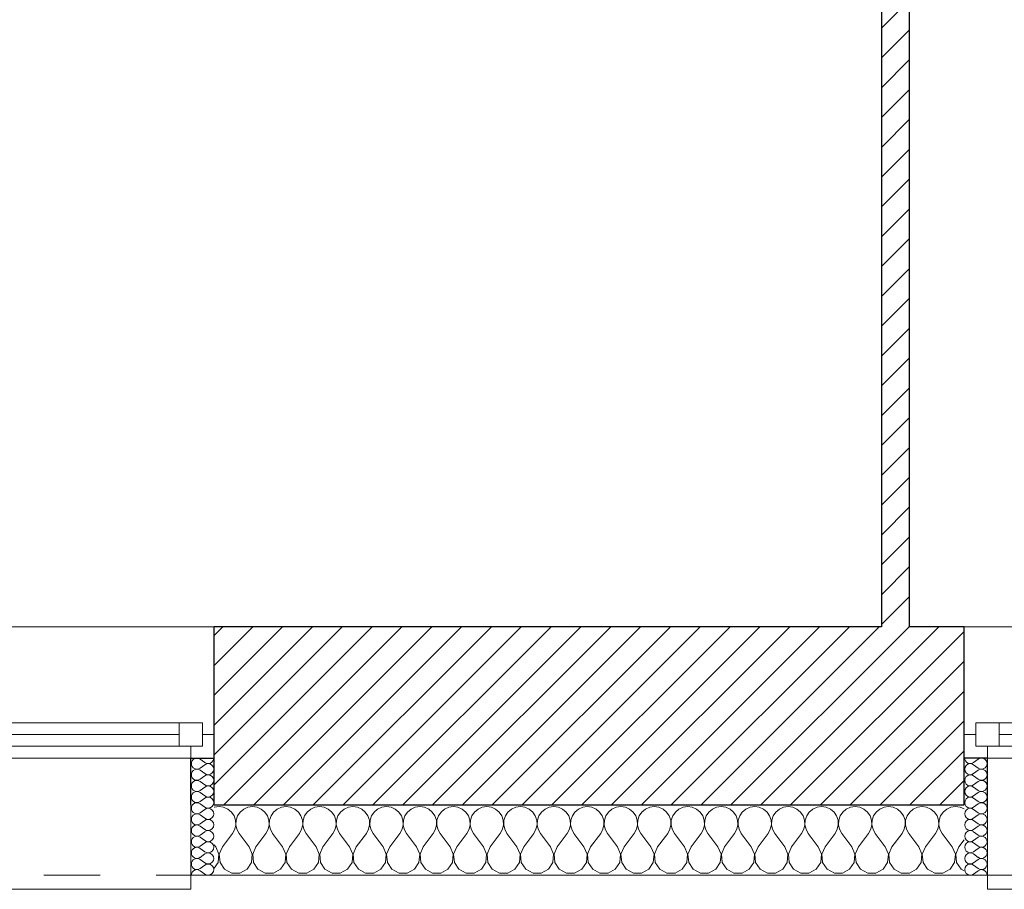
# Model space of a CAD drawing. Header units: millimetres. Extents: x 27262 to 215252, y 16288 to 306312.
# Tile 6 of 34: x 121753 to 123329, y 171393 to 172784. Entities that reach past the tile are written whole.
import ezdxf

# ---------------------------------------------------------------- set-up
doc = ezdxf.new("R2010")
doc.units = ezdxf.units.MM
doc.linetypes.add('Przerywana', pattern=[240, 120, -120])
doc.layers.add('KR_INW', color=252, linetype='Continuous')
doc.layers.add('Okna ArchiCADa', color=252, linetype='Continuous')
for name, color, linetype, lineweight in [('KR_INW_Nr_pióra__101', 252, 'Continuous', 5), ('KR_INW_Nr_pióra__102', 252, 'Continuous', 5), ('KR_INW_Nr_pióra__27', 252, 'Continuous', 25), ('KR_INW_Nr_pióra__47', 252, 'Continuous', 15), ('Okna ArchiCADa_Nr_pióra__1', 252, 'Continuous', 13), ('Okna ArchiCADa_Nr_pióra__27', 252, 'Continuous', 25)]:
    doc.layers.add(name, color=color, linetype=linetype, lineweight=lineweight)
pattern_1 = [(45, (0, 0), (-31.819804, 31.819804), [])]

# ---------------------------------------------------------------- blocks, each defined once
blk = doc.blocks.new('*X190')
at = {"layer": 'KR_INW_Nr_pióra__102', "linetype": 'Continuous'}
for p, q in [((183061.7, 107000.2), (183061.2, 107000)), ((183071.4, 107001.6), (183061.7, 107000.2)), ((183081.2, 107000.2), (183071.4, 107001.6)), ((183090.2, 106996.2), (183081.2, 107000.2)), ((183097.8, 106989.9), (183090.2, 106996.2)), ((183124.1, 106996.2), (183116.5, 106989.9)), ((183133.1, 107000.2), (183124.1, 106996.2)), ((183142.9, 107001.6), (183133.1, 107000.2)), ((183152.6, 107000.2), (183142.9, 107001.6)), ((183161.6, 106996.2), (183152.6, 107000.2)), ((183169.2, 106989.9), (183161.6, 106996.2)), ((183195.5, 106996.2), (183187.9, 106989.9)), ((183204.5, 107000.2), (183195.5, 106996.2)), ((183214.3, 107001.6), (183204.5, 107000.2)), ((183224, 107000.2), (183214.3, 107001.6)), ((183233.1, 106996.2), (183224, 107000.2)), ((183240.6, 106989.9), (183233.1, 106996.2)), ((183266.9, 106996.2), (183259.4, 106989.9)), ((183276, 107000.2), (183266.9, 106996.2)), ((183285.7, 107001.6), (183276, 107000.2)), ((183295.5, 107000.2), (183285.7, 107001.6)), ((183304.5, 106996.2), (183295.5, 107000.2)), ((183312.1, 106989.9), (183304.5, 106996.2)), ((183338.4, 106996.2), (183330.8, 106989.9)), ((183347.4, 107000.2), (183338.4, 106996.2)), ((183357.1, 107001.6), (183347.4, 107000.2)), ((183366.9, 107000.2), (183357.1, 107001.6)), ((183375.9, 106996.2), (183366.9, 107000.2)), ((183383.5, 106989.9), (183375.9, 106996.2)), ((183409.8, 106996.2), (183402.2, 106989.9)), ((183418.8, 107000.2), (183409.8, 106996.2)), ((183428.6, 107001.6), (183418.8, 107000.2)), ((183438.3, 107000.2), (183428.6, 107001.6)), ((183447.3, 106996.2), (183438.3, 107000.2)), ((183454.9, 106989.9), (183447.3, 106996.2)), ((183481.2, 106996.2), (183473.6, 106989.9)), ((183490.2, 107000.2), (183481.2, 106996.2)), ((183500, 107001.6), (183490.2, 107000.2)), ((183509.8, 107000.2), (183500, 107001.6)), ((183518.8, 106996.2), (183509.8, 107000.2)), ((183526.4, 106989.9), (183518.8, 106996.2)), ((183552.7, 106996.2), (183545.1, 106989.9)), ((183561.7, 107000.2), (183552.7, 106996.2)), ((183571.4, 107001.6), (183561.7, 107000.2)), ((183581.2, 107000.2), (183571.4, 107001.6)), ((183590.2, 106996.2), (183581.2, 107000.2)), ((183597.8, 106989.9), (183590.2, 106996.2)), ((183624.1, 106996.2), (183616.5, 106989.9)), ((183633.1, 107000.2), (183624.1, 106996.2)), ((183642.9, 107001.6), (183633.1, 107000.2)), ((183652.6, 107000.2), (183642.9, 107001.6)), ((183661.6, 106996.2), (183652.6, 107000.2)), ((183669.2, 106989.9), (183661.6, 106996.2)), ((183695.5, 106996.2), (183687.9, 106989.9)), ((183704.5, 107000.2), (183695.5, 106996.2)), ((183714.3, 107001.6), (183704.5, 107000.2)), ((183724, 107000.2), (183714.3, 107001.6)), ((183733.1, 106996.2), (183724, 107000.2)), ((183740.6, 106989.9), (183733.1, 106996.2)), ((183766.9, 106996.2), (183759.4, 106989.9)), ((183776, 107000.2), (183766.9, 106996.2)), ((183785.7, 107001.6), (183776, 107000.2)), ((183795.5, 107000.2), (183785.7, 107001.6)), ((183804.5, 106996.2), (183795.5, 107000.2)), ((183812.1, 106989.9), (183804.5, 106996.2)), ((183838.4, 106996.2), (183830.8, 106989.9)), ((183847.4, 107000.2), (183838.4, 106996.2)), ((183857.1, 107001.6), (183847.4, 107000.2)), ((183866.9, 107000.2), (183857.1, 107001.6)), ((183875.9, 106996.2), (183866.9, 107000.2)), ((183883.5, 106989.9), (183875.9, 106996.2)), ((183909.8, 106996.2), (183902.2, 106989.9)), ((183918.8, 107000.2), (183909.8, 106996.2)), ((183928.6, 107001.6), (183918.8, 107000.2)), ((183938.3, 107000.2), (183928.6, 107001.6)), ((183947.3, 106996.2), (183938.3, 107000.2)), ((183954.9, 106989.9), (183947.3, 106996.2)), ((183981.2, 106996.2), (183973.6, 106989.9)), ((183990.2, 107000.2), (183981.2, 106996.2)), ((184000, 107001.6), (183990.2, 107000.2)), ((184009.8, 107000.2), (184000, 107001.6)), ((184018.8, 106996.2), (184009.8, 107000.2)), ((184026.4, 106989.9), (184018.8, 106996.2)), ((184052.7, 106996.2), (184045.1, 106989.9)), ((184061.7, 107000.2), (184052.7, 106996.2)), ((184071.4, 107001.6), (184061.7, 107000.2)), ((184081.2, 107000.2), (184071.4, 107001.6)), ((184090.2, 106996.2), (184081.2, 107000.2)), ((184097.8, 106989.9), (184090.2, 106996.2)), ((184124.1, 106996.2), (184116.5, 106989.9)), ((184133.1, 107000.2), (184124.1, 106996.2)), ((184142.9, 107001.6), (184133.1, 107000.2)), ((184152.6, 107000.2), (184142.9, 107001.6)), ((184161.6, 106996.2), (184152.6, 107000.2)), ((184169.2, 106989.9), (184161.6, 106996.2)), ((184195.5, 106996.2), (184187.9, 106989.9)), ((184204.5, 107000.2), (184195.5, 106996.2)), ((184214.3, 107001.6), (184204.5, 107000.2)), ((184224, 107000.2), (184214.3, 107001.6)), ((184233.1, 106996.2), (184224, 107000.2)), ((184240.6, 106989.9), (184233.1, 106996.2)), ((184266.9, 106996.2), (184259.4, 106989.9)), ((184276, 107000.2), (184266.9, 106996.2)), ((184285.7, 107001.6), (184276, 107000.2)), ((184295.5, 107000.2), (184285.7, 107001.6)), ((184304.5, 106996.2), (184295.5, 107000.2)), ((184312.1, 106989.9), (184304.5, 106996.2)), ((184338.4, 106996.2), (184330.8, 106989.9)), ((184347.4, 107000.2), (184338.4, 106996.2)), ((184357.1, 107001.6), (184347.4, 107000.2)), ((184366.9, 107000.2), (184357.1, 107001.6)), ((184375.9, 106996.2), (184366.9, 107000.2)), ((184383.5, 106989.9), (184375.9, 106996.2)), ((184409.8, 106996.2), (184402.2, 106989.9)), ((184418.8, 107000.2), (184409.8, 106996.2)), ((184428.6, 107001.6), (184418.8, 107000.2)), ((184438.3, 107000.2), (184428.6, 107001.6)), ((184447.3, 106996.2), (184438.3, 107000.2)), ((184454.9, 106989.9), (184447.3, 106996.2)), ((184481.2, 106996.2), (184473.6, 106989.9)), ((184490.2, 107000.2), (184481.2, 106996.2)), ((184500, 107001.6), (184490.2, 107000.2)), ((184509.8, 107000.2), (184500, 107001.6)), ((184518.8, 106996.2), (184509.8, 107000.2)), ((184526.4, 106989.9), (184518.8, 106996.2)), ((184552.7, 106996.2), (184545.1, 106989.9)), ((184561.7, 107000.2), (184552.7, 106996.2)), ((184571.4, 107001.6), (184561.7, 107000.2)), ((184581.2, 107000.2), (184571.4, 107001.6)), ((184590.2, 106996.2), (184581.2, 107000.2)), ((184597.8, 106989.9), (184590.2, 106996.2)), ((184624.1, 106996.2), (184616.5, 106989.9)), ((184633.1, 107000.2), (184624.1, 106996.2)), ((184642.9, 107001.6), (184633.1, 107000.2)), ((184652.6, 107000.2), (184642.9, 107001.6)), ((184661.1, 106996.5), (184652.6, 107000.2)), ((183103.4, 106981.8), (183097.8, 106989.9)), ((183106.5, 106972.5), (183103.4, 106981.8)), ((183107, 106962.6), (183106.5, 106972.5)), ((183107.8, 106972.5), (183107.3, 106962.6)), ((183110.9, 106981.8), (183107.8, 106972.5)), ((183116.5, 106989.9), (183110.9, 106981.8)), ((183174.8, 106981.8), (183169.2, 106989.9)), ((183177.9, 106972.5), (183174.8, 106981.8)), ((183178.4, 106962.6), (183177.9, 106972.5)), ((183179.2, 106972.5), (183178.7, 106962.6)), ((183182.3, 106981.8), (183179.2, 106972.5)), ((183187.9, 106989.9), (183182.3, 106981.8)), ((183246.2, 106981.8), (183240.6, 106989.9)), ((183249.4, 106972.5), (183246.2, 106981.8)), ((183249.9, 106962.6), (183249.4, 106972.5)), ((183250.6, 106972.5), (183250.1, 106962.6)), ((183253.8, 106981.8), (183250.6, 106972.5)), ((183259.4, 106989.9), (183253.8, 106981.8)), ((183317.7, 106981.8), (183312.1, 106989.9)), ((183320.8, 106972.5), (183317.7, 106981.8)), ((183321.3, 106962.6), (183320.8, 106972.5)), ((183322.1, 106972.5), (183321.6, 106962.6)), ((183325.2, 106981.8), (183322.1, 106972.5)), ((183330.8, 106989.9), (183325.2, 106981.8)), ((183389.1, 106981.8), (183383.5, 106989.9)), ((183392.2, 106972.5), (183389.1, 106981.8)), ((183392.7, 106962.6), (183392.2, 106972.5)), ((183393.5, 106972.5), (183393, 106962.6)), ((183396.6, 106981.8), (183393.5, 106972.5)), ((183402.2, 106989.9), (183396.6, 106981.8)), ((183460.5, 106981.8), (183454.9, 106989.9)), ((183463.7, 106972.5), (183460.5, 106981.8)), ((183464.1, 106962.6), (183463.7, 106972.5)), ((183464.9, 106972.5), (183464.4, 106962.6)), ((183468.1, 106981.8), (183464.9, 106972.5)), ((183473.6, 106989.9), (183468.1, 106981.8)), ((183531.9, 106981.8), (183526.4, 106989.9)), ((183535.1, 106972.5), (183531.9, 106981.8)), ((183535.6, 106962.6), (183535.1, 106972.5)), ((183536.3, 106972.5), (183535.9, 106962.6)), ((183539.5, 106981.8), (183536.3, 106972.5)), ((183545.1, 106989.9), (183539.5, 106981.8)), ((183603.4, 106981.8), (183597.8, 106989.9)), ((183606.5, 106972.5), (183603.4, 106981.8)), ((183607, 106962.6), (183606.5, 106972.5)), ((183607.8, 106972.5), (183607.3, 106962.6)), ((183610.9, 106981.8), (183607.8, 106972.5)), ((183616.5, 106989.9), (183610.9, 106981.8)), ((183674.8, 106981.8), (183669.2, 106989.9)), ((183677.9, 106972.5), (183674.8, 106981.8)), ((183678.4, 106962.6), (183677.9, 106972.5)), ((183679.2, 106972.5), (183678.7, 106962.6)), ((183682.3, 106981.8), (183679.2, 106972.5)), ((183687.9, 106989.9), (183682.3, 106981.8)), ((183746.2, 106981.8), (183740.6, 106989.9)), ((183749.4, 106972.5), (183746.2, 106981.8)), ((183749.9, 106962.6), (183749.4, 106972.5)), ((183750.6, 106972.5), (183750.1, 106962.6)), ((183753.8, 106981.8), (183750.6, 106972.5)), ((183759.4, 106989.9), (183753.8, 106981.8)), ((183817.7, 106981.8), (183812.1, 106989.9)), ((183820.8, 106972.5), (183817.7, 106981.8)), ((183821.3, 106962.6), (183820.8, 106972.5)), ((183822.1, 106972.5), (183821.6, 106962.6)), ((183825.2, 106981.8), (183822.1, 106972.5)), ((183830.8, 106989.9), (183825.2, 106981.8)), ((183889.1, 106981.8), (183883.5, 106989.9)), ((183892.2, 106972.5), (183889.1, 106981.8)), ((183892.7, 106962.6), (183892.2, 106972.5)), ((183893.5, 106972.5), (183893, 106962.6)), ((183896.6, 106981.8), (183893.5, 106972.5)), ((183902.2, 106989.9), (183896.6, 106981.8)), ((183960.5, 106981.8), (183954.9, 106989.9)), ((183963.7, 106972.5), (183960.5, 106981.8)), ((183964.1, 106962.6), (183963.7, 106972.5)), ((183964.9, 106972.5), (183964.4, 106962.6)), ((183968.1, 106981.8), (183964.9, 106972.5)), ((183973.6, 106989.9), (183968.1, 106981.8)), ((184031.9, 106981.8), (184026.4, 106989.9)), ((184035.1, 106972.5), (184031.9, 106981.8)), ((184035.6, 106962.6), (184035.1, 106972.5)), ((184036.3, 106972.5), (184035.9, 106962.6)), ((184039.5, 106981.8), (184036.3, 106972.5)), ((184045.1, 106989.9), (184039.5, 106981.8)), ((184103.4, 106981.8), (184097.8, 106989.9)), ((184106.5, 106972.5), (184103.4, 106981.8)), ((184107, 106962.6), (184106.5, 106972.5)), ((184107.8, 106972.5), (184107.3, 106962.6)), ((184110.9, 106981.8), (184107.8, 106972.5)), ((184116.5, 106989.9), (184110.9, 106981.8)), ((184174.8, 106981.8), (184169.2, 106989.9)), ((184177.9, 106972.5), (184174.8, 106981.8)), ((184178.4, 106962.6), (184177.9, 106972.5)), ((184179.2, 106972.5), (184178.7, 106962.6)), ((184182.3, 106981.8), (184179.2, 106972.5)), ((184187.9, 106989.9), (184182.3, 106981.8)), ((184246.2, 106981.8), (184240.6, 106989.9)), ((184249.4, 106972.5), (184246.2, 106981.8)), ((184249.9, 106962.6), (184249.4, 106972.5)), ((184250.6, 106972.5), (184250.1, 106962.6)), ((184253.8, 106981.8), (184250.6, 106972.5)), ((184259.4, 106989.9), (184253.8, 106981.8)), ((184317.7, 106981.8), (184312.1, 106989.9)), ((184320.8, 106972.5), (184317.7, 106981.8)), ((184321.3, 106962.6), (184320.8, 106972.5)), ((184322.1, 106972.5), (184321.6, 106962.6)), ((184325.2, 106981.8), (184322.1, 106972.5)), ((184330.8, 106989.9), (184325.2, 106981.8)), ((184389.1, 106981.8), (184383.5, 106989.9)), ((184392.2, 106972.5), (184389.1, 106981.8)), ((184392.7, 106962.6), (184392.2, 106972.5)), ((184393.5, 106972.5), (184393, 106962.6)), ((184396.6, 106981.8), (184393.5, 106972.5)), ((184402.2, 106989.9), (184396.6, 106981.8)), ((184460.5, 106981.8), (184454.9, 106989.9)), ((184463.7, 106972.5), (184460.5, 106981.8)), ((184464.1, 106962.6), (184463.7, 106972.5)), ((184464.9, 106972.5), (184464.4, 106962.6)), ((184468.1, 106981.8), (184464.9, 106972.5)), ((184473.6, 106989.9), (184468.1, 106981.8)), ((184531.9, 106981.8), (184526.4, 106989.9)), ((184535.1, 106972.5), (184531.9, 106981.8)), ((184535.6, 106962.6), (184535.1, 106972.5)), ((184536.3, 106972.5), (184535.9, 106962.6)), ((184539.5, 106981.8), (184536.3, 106972.5)), ((184545.1, 106989.9), (184539.5, 106981.8)), ((184603.4, 106981.8), (184597.8, 106989.9)), ((184606.5, 106972.5), (184603.4, 106981.8)), ((184607, 106962.6), (184606.5, 106972.5)), ((184607.8, 106972.5), (184607.3, 106962.6)), ((184610.9, 106981.8), (184607.8, 106972.5)), ((184616.5, 106989.9), (184610.9, 106981.8)), ((183100, 106944.4), (183104.8, 106953.1)), ((183104.8, 106953.1), (183107, 106962.6)), ((183107.3, 106962.6), (183109.5, 106953.1)), ((183109.5, 106953.1), (183114.3, 106944.4)), ((183171.4, 106944.4), (183176.2, 106953.1)), ((183176.2, 106953.1), (183178.4, 106962.6)), ((183178.7, 106962.6), (183180.9, 106953.1)), ((183180.9, 106953.1), (183185.7, 106944.4)), ((183242.9, 106944.4), (183247.6, 106953.1)), ((183247.6, 106953.1), (183249.9, 106962.6)), ((183250.1, 106962.6), (183252.4, 106953.1)), ((183252.4, 106953.1), (183257.1, 106944.4)), ((183314.3, 106944.4), (183319.1, 106953.1)), ((183319.1, 106953.1), (183321.3, 106962.6)), ((183321.6, 106962.6), (183323.8, 106953.1)), ((183323.8, 106953.1), (183328.6, 106944.4)), ((183385.7, 106944.4), (183390.5, 106953.1)), ((183390.5, 106953.1), (183392.7, 106962.6)), ((183393, 106962.6), (183395.2, 106953.1)), ((183395.2, 106953.1), (183400, 106944.4)), ((183457.1, 106944.4), (183461.9, 106953.1)), ((183461.9, 106953.1), (183464.1, 106962.6)), ((183464.4, 106962.6), (183466.7, 106953.1)), ((183466.7, 106953.1), (183471.4, 106944.4)), ((183528.6, 106944.4), (183533.3, 106953.1)), ((183533.3, 106953.1), (183535.6, 106962.6)), ((183535.9, 106962.6), (183538.1, 106953.1)), ((183538.1, 106953.1), (183542.9, 106944.4)), ((183600, 106944.4), (183604.8, 106953.1)), ((183604.8, 106953.1), (183607, 106962.6)), ((183607.3, 106962.6), (183609.5, 106953.1)), ((183609.5, 106953.1), (183614.3, 106944.4)), ((183671.4, 106944.4), (183676.2, 106953.1)), ((183676.2, 106953.1), (183678.4, 106962.6)), ((183678.7, 106962.6), (183680.9, 106953.1)), ((183680.9, 106953.1), (183685.7, 106944.4)), ((183742.9, 106944.4), (183747.6, 106953.1)), ((183747.6, 106953.1), (183749.9, 106962.6)), ((183750.1, 106962.6), (183752.4, 106953.1)), ((183752.4, 106953.1), (183757.1, 106944.4)), ((183814.3, 106944.4), (183819.1, 106953.1)), ((183819.1, 106953.1), (183821.3, 106962.6)), ((183821.6, 106962.6), (183823.8, 106953.1)), ((183823.8, 106953.1), (183828.6, 106944.4)), ((183885.7, 106944.4), (183890.5, 106953.1)), ((183890.5, 106953.1), (183892.7, 106962.6)), ((183893, 106962.6), (183895.2, 106953.1)), ((183895.2, 106953.1), (183900, 106944.4)), ((183957.1, 106944.4), (183961.9, 106953.1)), ((183961.9, 106953.1), (183964.1, 106962.6)), ((183964.4, 106962.6), (183966.7, 106953.1)), ((183966.7, 106953.1), (183971.4, 106944.4)), ((184028.6, 106944.4), (184033.3, 106953.1)), ((184033.3, 106953.1), (184035.6, 106962.6)), ((184035.9, 106962.6), (184038.1, 106953.1)), ((184038.1, 106953.1), (184042.9, 106944.4)), ((184100, 106944.4), (184104.8, 106953.1)), ((184104.8, 106953.1), (184107, 106962.6)), ((184107.3, 106962.6), (184109.5, 106953.1)), ((184109.5, 106953.1), (184114.3, 106944.4)), ((184171.4, 106944.4), (184176.2, 106953.1)), ((184176.2, 106953.1), (184178.4, 106962.6)), ((184178.7, 106962.6), (184180.9, 106953.1)), ((184180.9, 106953.1), (184185.7, 106944.4)), ((184242.9, 106944.4), (184247.6, 106953.1)), ((184247.6, 106953.1), (184249.9, 106962.6)), ((184250.1, 106962.6), (184252.4, 106953.1)), ((184252.4, 106953.1), (184257.1, 106944.4)), ((184314.3, 106944.4), (184319.1, 106953.1)), ((184319.1, 106953.1), (184321.3, 106962.6)), ((184321.6, 106962.6), (184323.8, 106953.1)), ((184323.8, 106953.1), (184328.6, 106944.4)), ((184385.7, 106944.4), (184390.5, 106953.1)), ((184390.5, 106953.1), (184392.7, 106962.6)), ((184393, 106962.6), (184395.2, 106953.1)), ((184395.2, 106953.1), (184400, 106944.4)), ((184457.1, 106944.4), (184461.9, 106953.1)), ((184461.9, 106953.1), (184464.1, 106962.6)), ((184464.4, 106962.6), (184466.7, 106953.1)), ((184466.7, 106953.1), (184471.4, 106944.4)), ((184528.6, 106944.4), (184533.3, 106953.1)), ((184533.3, 106953.1), (184535.6, 106962.6)), ((184535.9, 106962.6), (184538.1, 106953.1)), ((184538.1, 106953.1), (184542.9, 106944.4)), ((184600, 106944.4), (184604.8, 106953.1)), ((184604.8, 106953.1), (184607, 106962.6)), ((184607.3, 106962.6), (184609.5, 106953.1)), ((184609.5, 106953.1), (184614.3, 106944.4)), ((183078.6, 106915.9), (183100, 106944.4)), ((183135.7, 106915.9), (183114.3, 106944.4)), ((183150, 106915.9), (183171.4, 106944.4)), ((183207.1, 106915.9), (183185.7, 106944.4)), ((183221.4, 106915.9), (183242.9, 106944.4)), ((183278.6, 106915.9), (183257.1, 106944.4)), ((183292.9, 106915.9), (183314.3, 106944.4)), ((183350, 106915.9), (183328.6, 106944.4)), ((183364.3, 106915.9), (183385.7, 106944.4)), ((183421.4, 106915.9), (183400, 106944.4)), ((183435.7, 106915.9), (183457.1, 106944.4)), ((183492.9, 106915.9), (183471.4, 106944.4)), ((183507.1, 106915.9), (183528.6, 106944.4)), ((183564.3, 106915.9), (183542.9, 106944.4)), ((183578.6, 106915.9), (183600, 106944.4)), ((183635.7, 106915.9), (183614.3, 106944.4)), ((183650, 106915.9), (183671.4, 106944.4)), ((183707.1, 106915.9), (183685.7, 106944.4)), ((183721.4, 106915.9), (183742.9, 106944.4)), ((183778.6, 106915.9), (183757.1, 106944.4)), ((183792.9, 106915.9), (183814.3, 106944.4)), ((183850, 106915.9), (183828.6, 106944.4)), ((183864.3, 106915.9), (183885.7, 106944.4)), ((183921.4, 106915.9), (183900, 106944.4)), ((183935.7, 106915.9), (183957.1, 106944.4)), ((183992.9, 106915.9), (183971.4, 106944.4)), ((184007.1, 106915.9), (184028.6, 106944.4)), ((184064.3, 106915.9), (184042.9, 106944.4)), ((184078.6, 106915.9), (184100, 106944.4)), ((184135.7, 106915.9), (184114.3, 106944.4)), ((184150, 106915.9), (184171.4, 106944.4)), ((184207.1, 106915.9), (184185.7, 106944.4)), ((184221.4, 106915.9), (184242.9, 106944.4)), ((184278.6, 106915.9), (184257.1, 106944.4)), ((184292.9, 106915.9), (184314.3, 106944.4)), ((184350, 106915.9), (184328.6, 106944.4)), ((184364.3, 106915.9), (184385.7, 106944.4)), ((184421.4, 106915.9), (184400, 106944.4)), ((184435.7, 106915.9), (184457.1, 106944.4)), ((184492.9, 106915.9), (184471.4, 106944.4)), ((184507.1, 106915.9), (184528.6, 106944.4)), ((184564.3, 106915.9), (184542.9, 106944.4)), ((184578.6, 106915.9), (184600, 106944.4)), ((184635.7, 106915.9), (184614.3, 106944.4)), ((184650, 106915.9), (184661.1, 106930.7)), ((183064.3, 106915.9), (183061.2, 106920)), ((183071, 106899.8), (183064.3, 106915.9)), ((183078.6, 106915.9), (183071.8, 106899.8)), ((183142.4, 106899.8), (183135.7, 106915.9)), ((183150, 106915.9), (183143.3, 106899.8)), ((183213.9, 106899.8), (183207.1, 106915.9)), ((183221.4, 106915.9), (183214.7, 106899.8)), ((183285.3, 106899.8), (183278.6, 106915.9)), ((183292.9, 106915.9), (183286.1, 106899.8)), ((183356.7, 106899.8), (183350, 106915.9)), ((183364.3, 106915.9), (183357.6, 106899.8)), ((183428.2, 106899.8), (183421.4, 106915.9)), ((183435.7, 106915.9), (183429, 106899.8)), ((183499.6, 106899.8), (183492.9, 106915.9)), ((183507.1, 106915.9), (183500.4, 106899.8)), ((183571, 106899.8), (183564.3, 106915.9)), ((183578.6, 106915.9), (183571.8, 106899.8)), ((183642.4, 106899.8), (183635.7, 106915.9)), ((183650, 106915.9), (183643.3, 106899.8)), ((183713.9, 106899.8), (183707.1, 106915.9)), ((183721.4, 106915.9), (183714.7, 106899.8)), ((183785.3, 106899.8), (183778.6, 106915.9)), ((183792.9, 106915.9), (183786.1, 106899.8)), ((183856.7, 106899.8), (183850, 106915.9)), ((183864.3, 106915.9), (183857.6, 106899.8)), ((183928.2, 106899.8), (183921.4, 106915.9)), ((183935.7, 106915.9), (183929, 106899.8)), ((183999.6, 106899.8), (183992.9, 106915.9)), ((184007.1, 106915.9), (184000.4, 106899.8)), ((184071, 106899.8), (184064.3, 106915.9)), ((184078.6, 106915.9), (184071.8, 106899.8)), ((184142.4, 106899.8), (184135.7, 106915.9)), ((184150, 106915.9), (184143.3, 106899.8)), ((184213.9, 106899.8), (184207.1, 106915.9)), ((184221.4, 106915.9), (184214.7, 106899.8)), ((184285.3, 106899.8), (184278.6, 106915.9)), ((184292.9, 106915.9), (184286.1, 106899.8)), ((184356.7, 106899.8), (184350, 106915.9)), ((184364.3, 106915.9), (184357.6, 106899.8)), ((184428.2, 106899.8), (184421.4, 106915.9)), ((184435.7, 106915.9), (184429, 106899.8)), ((184499.6, 106899.8), (184492.9, 106915.9)), ((184507.1, 106915.9), (184500.4, 106899.8)), ((184571, 106899.8), (184564.3, 106915.9)), ((184578.6, 106915.9), (184571.8, 106899.8)), ((184642.4, 106899.8), (184635.7, 106915.9)), ((184650, 106915.9), (184643.3, 106899.8)), ((183069.4, 106882.5), (183071, 106899.8)), ((183071.8, 106899.8), (183073.5, 106882.5)), ((183140.8, 106882.5), (183142.4, 106899.8)), ((183143.3, 106899.8), (183144.9, 106882.5)), ((183212.2, 106882.5), (183213.9, 106899.8)), ((183214.7, 106899.8), (183216.3, 106882.5)), ((183283.7, 106882.5), (183285.3, 106899.8)), ((183286.1, 106899.8), (183287.8, 106882.5)), ((183355.1, 106882.5), (183356.7, 106899.8)), ((183357.6, 106899.8), (183359.2, 106882.5)), ((183426.5, 106882.5), (183428.2, 106899.8)), ((183429, 106899.8), (183430.6, 106882.5)), ((183497.9, 106882.5), (183499.6, 106899.8)), ((183500.4, 106899.8), (183502.1, 106882.5)), ((183569.4, 106882.5), (183571, 106899.8)), ((183571.8, 106899.8), (183573.5, 106882.5)), ((183640.8, 106882.5), (183642.4, 106899.8)), ((183643.3, 106899.8), (183644.9, 106882.5)), ((183712.2, 106882.5), (183713.9, 106899.8)), ((183714.7, 106899.8), (183716.3, 106882.5)), ((183783.7, 106882.5), (183785.3, 106899.8)), ((183786.1, 106899.8), (183787.8, 106882.5)), ((183855.1, 106882.5), (183856.7, 106899.8)), ((183857.6, 106899.8), (183859.2, 106882.5)), ((183926.5, 106882.5), (183928.2, 106899.8)), ((183929, 106899.8), (183930.6, 106882.5)), ((183997.9, 106882.5), (183999.6, 106899.8)), ((184000.4, 106899.8), (184002.1, 106882.5)), ((184069.4, 106882.5), (184071, 106899.8)), ((184071.8, 106899.8), (184073.5, 106882.5)), ((184140.8, 106882.5), (184142.4, 106899.8)), ((184143.3, 106899.8), (184144.9, 106882.5)), ((184212.2, 106882.5), (184213.9, 106899.8)), ((184214.7, 106899.8), (184216.3, 106882.5)), ((184283.7, 106882.5), (184285.3, 106899.8)), ((184286.1, 106899.8), (184287.8, 106882.5)), ((184355.1, 106882.5), (184356.7, 106899.8)), ((184357.6, 106899.8), (184359.2, 106882.5)), ((184426.5, 106882.5), (184428.2, 106899.8)), ((184429, 106899.8), (184430.6, 106882.5)), ((184497.9, 106882.5), (184499.6, 106899.8)), ((184500.4, 106899.8), (184502.1, 106882.5)), ((184569.4, 106882.5), (184571, 106899.8)), ((184571.8, 106899.8), (184573.5, 106882.5)), ((184640.8, 106882.5), (184642.4, 106899.8)), ((184643.3, 106899.8), (184644.9, 106882.5)), ((183061.2, 106870.1), (183069.4, 106882.5)), ((183073.5, 106882.5), (183083.1, 106868)), ((183083.1, 106868), (183098.4, 106859.8)), ((183115.8, 106859.8), (183131.2, 106868)), ((183131.2, 106868), (183140.8, 106882.5)), ((183144.9, 106882.5), (183154.5, 106868)), ((183154.5, 106868), (183169.9, 106859.8)), ((183187.3, 106859.8), (183202.6, 106868)), ((183202.6, 106868), (183212.2, 106882.5)), ((183216.3, 106882.5), (183226, 106868)), ((183226, 106868), (183241.3, 106859.8)), ((183258.7, 106859.8), (183274, 106868)), ((183274, 106868), (183283.7, 106882.5)), ((183287.8, 106882.5), (183297.4, 106868)), ((183297.4, 106868), (183312.7, 106859.8)), ((183330.1, 106859.8), (183345.5, 106868)), ((183345.5, 106868), (183355.1, 106882.5)), ((183359.2, 106882.5), (183368.8, 106868)), ((183368.8, 106868), (183384.2, 106859.8)), ((183401.6, 106859.8), (183416.9, 106868)), ((183416.9, 106868), (183426.5, 106882.5)), ((183430.6, 106882.5), (183440.3, 106868)), ((183440.3, 106868), (183455.6, 106859.8)), ((183473, 106859.8), (183488.3, 106868)), ((183488.3, 106868), (183497.9, 106882.5)), ((183502.1, 106882.5), (183511.7, 106868)), ((183511.7, 106868), (183527, 106859.8)), ((183544.4, 106859.8), (183559.7, 106868)), ((183559.7, 106868), (183569.4, 106882.5)), ((183573.5, 106882.5), (183583.1, 106868)), ((183583.1, 106868), (183598.4, 106859.8)), ((183615.8, 106859.8), (183631.2, 106868)), ((183631.2, 106868), (183640.8, 106882.5)), ((183644.9, 106882.5), (183654.5, 106868)), ((183654.5, 106868), (183669.9, 106859.8)), ((183687.3, 106859.8), (183702.6, 106868)), ((183702.6, 106868), (183712.2, 106882.5)), ((183716.3, 106882.5), (183726, 106868)), ((183726, 106868), (183741.3, 106859.8)), ((183758.7, 106859.8), (183774, 106868)), ((183774, 106868), (183783.7, 106882.5)), ((183787.8, 106882.5), (183797.4, 106868)), ((183797.4, 106868), (183812.7, 106859.8)), ((183830.1, 106859.8), (183845.5, 106868)), ((183845.5, 106868), (183855.1, 106882.5)), ((183859.2, 106882.5), (183868.8, 106868)), ((183868.8, 106868), (183884.2, 106859.8)), ((183901.6, 106859.8), (183916.9, 106868)), ((183916.9, 106868), (183926.5, 106882.5)), ((183930.6, 106882.5), (183940.3, 106868)), ((183940.3, 106868), (183955.6, 106859.8)), ((183973, 106859.8), (183988.3, 106868)), ((183988.3, 106868), (183997.9, 106882.5)), ((184002.1, 106882.5), (184011.7, 106868)), ((184011.7, 106868), (184027, 106859.8)), ((184044.4, 106859.8), (184059.7, 106868)), ((184059.7, 106868), (184069.4, 106882.5)), ((184073.5, 106882.5), (184083.1, 106868)), ((184083.1, 106868), (184098.4, 106859.8)), ((184115.8, 106859.8), (184131.2, 106868)), ((184131.2, 106868), (184140.8, 106882.5)), ((184144.9, 106882.5), (184154.5, 106868)), ((184154.5, 106868), (184169.9, 106859.8)), ((184187.3, 106859.8), (184202.6, 106868)), ((184202.6, 106868), (184212.2, 106882.5)), ((184216.3, 106882.5), (184226, 106868)), ((184226, 106868), (184241.3, 106859.8)), ((184258.7, 106859.8), (184274, 106868)), ((184274, 106868), (184283.7, 106882.5)), ((184287.8, 106882.5), (184297.4, 106868)), ((184297.4, 106868), (184312.7, 106859.8)), ((184330.1, 106859.8), (184345.5, 106868)), ((184345.5, 106868), (184355.1, 106882.5)), ((184359.2, 106882.5), (184368.8, 106868)), ((184368.8, 106868), (184384.2, 106859.8)), ((184401.6, 106859.8), (184416.9, 106868)), ((184416.9, 106868), (184426.5, 106882.5)), ((184430.6, 106882.5), (184440.3, 106868)), ((184440.3, 106868), (184455.6, 106859.8)), ((184473, 106859.8), (184488.3, 106868)), ((184488.3, 106868), (184497.9, 106882.5)), ((184502.1, 106882.5), (184511.7, 106868)), ((184511.7, 106868), (184527, 106859.8)), ((184544.4, 106859.8), (184559.7, 106868)), ((184559.7, 106868), (184569.4, 106882.5)), ((184573.5, 106882.5), (184583.1, 106868)), ((184583.1, 106868), (184598.4, 106859.8)), ((184615.8, 106859.8), (184631.2, 106868)), ((184631.2, 106868), (184640.8, 106882.5)), ((184644.9, 106882.5), (184654.5, 106868)), ((184654.5, 106868), (184661.1, 106864.5)), ((183098.4, 106859.8), (183115.8, 106859.8)), ((183169.9, 106859.8), (183187.3, 106859.8)), ((183241.3, 106859.8), (183258.7, 106859.8)), ((183312.7, 106859.8), (183330.1, 106859.8)), ((183384.2, 106859.8), (183401.6, 106859.8)), ((183455.6, 106859.8), (183473, 106859.8)), ((183527, 106859.8), (183544.4, 106859.8)), ((183598.4, 106859.8), (183615.8, 106859.8)), ((183669.9, 106859.8), (183687.3, 106859.8)), ((183741.3, 106859.8), (183758.7, 106859.8)), ((183812.7, 106859.8), (183830.1, 106859.8)), ((183884.2, 106859.8), (183901.6, 106859.8)), ((183955.6, 106859.8), (183973, 106859.8)), ((184027, 106859.8), (184044.4, 106859.8)), ((184098.4, 106859.8), (184115.8, 106859.8)), ((184169.9, 106859.8), (184187.3, 106859.8)), ((184241.3, 106859.8), (184258.7, 106859.8)), ((184312.7, 106859.8), (184330.1, 106859.8)), ((184384.2, 106859.8), (184401.6, 106859.8)), ((184455.6, 106859.8), (184473, 106859.8)), ((184527, 106859.8), (184544.4, 106859.8)), ((184598.4, 106859.8), (184615.8, 106859.8))]:
    blk.add_line(p, q, dxfattribs=at)
blk = doc.blocks.new('*X212')
at = {"layer": 'KR_INW_Nr_pióra__102', "linetype": 'Continuous'}
for p, q in [((183040.9, 107095.6), (183031.4, 107102.8)), ((183040.9, 107090.9), (183031.4, 107083.7)), ((183040.9, 107071.8), (183031.4, 107079)), ((183040.9, 107067), (183031.4, 107059.9)), ((183040.9, 107048), (183031.4, 107055.1)), ((183040.9, 107043.2), (183031.4, 107036.1)), ((183040.9, 107024.2), (183031.4, 107031.3)), ((183040.9, 107019.4), (183031.4, 107012.3)), ((183040.9, 107000.4), (183031.4, 107007.5)), ((183040.9, 106995.6), (183031.4, 106988.5)), ((183040.9, 106976.6), (183031.4, 106983.7)), ((183040.9, 106971.8), (183031.4, 106964.7)), ((183040.9, 106952.8), (183031.4, 106959.9)), ((183040.9, 106948), (183031.4, 106940.9)), ((183040.9, 106929), (183031.4, 106936.1)), ((183040.9, 106924.2), (183031.4, 106917)), ((183040.9, 106905.1), (183031.4, 106912.3)), ((183040.9, 106900.4), (183031.4, 106893.2)), ((183040.9, 106881.3), (183031.4, 106888.5)), ((183040.9, 106876.6), (183031.4, 106869.4)), ((183040.9, 106857.5), (183031.4, 106864.7))]:
    blk.add_line(p, q, dxfattribs=at)
for centre, start, end in [((183024.3, 107093.2), 53.1301, 180), ((183048.1, 107105.1), 233.1301, 0), ((183024.3, 107093.2), 180, 306.8699), ((183024.3, 107069.4), 53.1301, 180), ((183048.1, 107081.3), 233.1301, 126.8699), ((183024.3, 107069.4), 180, 306.8699), ((183024.3, 107045.6), 53.1301, 180), ((183048.1, 107057.5), 233.1301, 126.8699), ((183024.3, 107045.6), 180, 306.8699), ((183048.1, 107033.7), 233.1301, 126.8699), ((183024.3, 107021.8), 53.1301, 180), ((183024.3, 107021.8), 180, 306.8699), ((183048.1, 107009.9), 233.1301, 126.8699), ((183024.3, 106998), 53.1301, 180), ((183024.3, 106998), 180, 306.8699), ((183048.1, 106986.1), 233.1301, 126.8699), ((183024.3, 106974.2), 53.1301, 180), ((183024.3, 106974.2), 180, 306.8699), ((183048.1, 106962.3), 233.1301, 126.8699), ((183024.3, 106950.4), 53.1301, 180), ((183024.3, 106950.4), 180, 306.8699), ((183024.3, 106926.6), 53.1301, 180), ((183048.1, 106938.5), 233.1301, 126.8699), ((183024.3, 106926.6), 180, 306.8699), ((183024.3, 106902.8), 53.1301, 180), ((183048.1, 106914.7), 233.1301, 126.8699), ((183024.3, 106902.8), 180, 306.8699), ((183024.3, 106879), 53.1301, 180), ((183048.1, 106890.9), 233.1301, 126.8699), ((183024.3, 106879), 180, 306.8699), ((183024.3, 106855.1), 53.1301, 180), ((183048.1, 106867), 233.1301, 126.8699)]:
    blk.add_arc(centre, 11.9, start, end, dxfattribs=at)
blk = doc.blocks.new('*X215')
at = {"layer": 'KR_INW_Nr_pióra__102', "linetype": 'Continuous'}
for p, q in [((184681.4, 107095.6), (184690.9, 107102.8)), ((184681.4, 107090.9), (184690.9, 107083.7)), ((184681.4, 107071.8), (184690.9, 107079)), ((184681.4, 107067), (184690.9, 107059.9)), ((184681.4, 107048), (184690.9, 107055.1)), ((184681.4, 107043.2), (184690.9, 107036.1)), ((184681.4, 107024.2), (184690.9, 107031.3)), ((184681.4, 107019.4), (184690.9, 107012.3)), ((184681.4, 107000.4), (184690.9, 107007.5)), ((184681.4, 106995.6), (184690.9, 106988.5)), ((184681.4, 106976.6), (184690.9, 106983.7)), ((184681.4, 106971.8), (184690.9, 106964.7)), ((184681.4, 106952.8), (184690.9, 106959.9)), ((184681.4, 106948), (184690.9, 106940.9)), ((184681.4, 106929), (184690.9, 106936.1)), ((184681.4, 106924.2), (184690.9, 106917)), ((184681.4, 106905.1), (184690.9, 106912.3)), ((184681.4, 106900.4), (184690.9, 106893.2)), ((184681.4, 106881.3), (184690.9, 106888.5)), ((184681.4, 106876.6), (184690.9, 106869.4)), ((184681.4, 106857.5), (184690.9, 106864.7))]:
    blk.add_line(p, q, dxfattribs=at)
for centre, start, end in [((184674.2, 107105.1), 180, 306.8699), ((184698.1, 107093.2), 0, 126.8699), ((184674.2, 107081.3), 53.1301, 306.8699), ((184698.1, 107093.2), 233.1301, 0), ((184698.1, 107069.4), 0, 126.8699), ((184674.2, 107057.5), 53.1301, 306.8699), ((184698.1, 107069.4), 233.1301, 0), ((184698.1, 107045.6), 0, 126.8699), ((184674.2, 107033.7), 53.1301, 306.8699), ((184698.1, 107045.6), 233.1301, 0), ((184674.2, 107009.9), 53.1301, 306.8699), ((184698.1, 107021.8), 0, 126.8699), ((184698.1, 107021.8), 233.1301, 0), ((184674.2, 106986.1), 53.1301, 306.8699), ((184698.1, 106998), 0, 126.8699), ((184698.1, 106998), 233.1301, 0), ((184674.2, 106962.3), 53.1301, 306.8699), ((184698.1, 106974.2), 0, 126.8699), ((184698.1, 106974.2), 233.1301, 0), ((184698.1, 106950.4), 0, 126.8699), ((184674.2, 106938.5), 53.1301, 306.8699), ((184698.1, 106950.4), 233.1301, 0), ((184698.1, 106926.6), 0, 126.8699), ((184674.2, 106914.7), 53.1301, 306.8699), ((184698.1, 106926.6), 233.1301, 0), ((184698.1, 106902.8), 0, 126.8699), ((184674.2, 106890.9), 53.1301, 306.8699), ((184698.1, 106902.8), 233.1301, 0), ((184698.1, 106879), 0, 126.8699), ((184674.2, 106867), 53.1301, 306.8699), ((184698.1, 106879), 233.1301, 0), ((184698.1, 106855.1), 0, 126.8699)]:
    blk.add_arc(centre, 11.9, start, end, dxfattribs=at)
blk = doc.blocks.new('Okno dwuskrzydłowe 19_6')
at = {"layer": 'Okna ArchiCADa_Nr_pióra__1', "linetype": 'Continuous'}
for p, q in [((-566.8, 230), (566.8, 230)), ((-541.8, 25), (-491.8, 25)), ((-541.8, -25), (-541.8, 25)), ((-491.8, 25), (-50, 25)), ((-491.8, 25), (-491.8, -25)), ((-491.8, 25), (-50, 25)), ((-50, -25), (-50, 25)), ((-50, 25), (0, 25)), ((0, 25), (0, -25)), ((0, 25), (50, 25)), ((0, -25), (0, 25)), ((50, 25), (491.8, 25)), ((50, 25), (50, -25)), ((50, 25), (491.8, 25)), ((491.8, -25), (491.8, 25)), ((491.8, 25), (541.8, 25)), ((541.8, 25), (541.8, -25)), ((-566.8, 0), (-541.8, 0)), ((-541.8, 0), (-541.8, -25)), ((-491.8, 0), (-50, 0)), ((50, 0), (491.8, 0)), ((541.8, -25), (541.8, 0)), ((541.8, 0), (566.8, 0)), ((-541.8, -25), (-516.8, -25)), ((-491.8, -25), (-541.8, -25)), ((-516.8, -25), (-516.8, -50)), ((-50, -25), (-491.8, -25)), ((0, -25), (-50, -25)), ((50, -25), (0, -25)), ((491.8, -25), (50, -25)), ((541.8, -25), (491.8, -25)), ((516.8, -50), (516.8, -25)), ((516.8, -25), (541.8, -25)), ((-516.8, -50), (-566.8, -50)), ((0, -50), (-516.8, -50)), ((516.8, -50), (0, -50)), ((566.8, -50), (516.8, -50)), ((-516.8, -300), (-516.8, -330)), ((516.8, -330), (516.8, -300)), ((-516.8, -330), (516.8, -330))]:
    blk.add_line(p, q, dxfattribs=at)
at = {"layer": 'Okna ArchiCADa_Nr_pióra__1', "linetype": 'Przerywana'}
blk.add_line((-516.8, -300), (516.8, -300), dxfattribs=at)
at = {"layer": 'Okna ArchiCADa_Nr_pióra__27', "linetype": 'Continuous'}
for p, q in [((-566.8, -50), (-566.8, 0)), ((566.8, -50), (566.8, 0)), ((-516.8, -50), (-566.8, -50)), ((516.8, -50), (566.8, -50))]:
    blk.add_line(p, q, dxfattribs=at)
blk = doc.blocks.new('Okno dwuskrzydłowe 19_5')
at = {"layer": 'Okna ArchiCADa_Nr_pióra__1', "linetype": 'Continuous'}
for p, q in [((-575, 230), (575, 230)), ((-550, 25), (-500, 25)), ((-550, -25), (-550, 25)), ((-500, 25), (-50, 25)), ((-500, 25), (-500, -25)), ((-500, 25), (-50, 25)), ((-50, -25), (-50, 25)), ((-50, 25), (0, 25)), ((0, 25), (0, -25)), ((0, 25), (50, 25)), ((0, -25), (0, 25)), ((50, 25), (500, 25)), ((50, 25), (50, -25)), ((50, 25), (500, 25)), ((500, -25), (500, 25)), ((500, 25), (550, 25)), ((550, 25), (550, -25)), ((-575, 0), (-550, 0)), ((-550, 0), (-550, -25)), ((-500, 0), (-50, 0)), ((50, 0), (500, 0)), ((550, -25), (550, 0)), ((550, 0), (575, 0)), ((-550, -25), (-525, -25)), ((-500, -25), (-550, -25)), ((-525, -25), (-525, -50)), ((-50, -25), (-500, -25)), ((0, -25), (-50, -25)), ((50, -25), (0, -25)), ((500, -25), (50, -25)), ((550, -25), (500, -25)), ((525, -50), (525, -25)), ((525, -25), (550, -25)), ((-525, -50), (-575, -50)), ((0, -50), (-525, -50)), ((525, -50), (0, -50)), ((575, -50), (525, -50)), ((-525, -300), (-525, -330)), ((525, -330), (525, -300)), ((-525, -330), (525, -330))]:
    blk.add_line(p, q, dxfattribs=at)
at = {"layer": 'Okna ArchiCADa_Nr_pióra__1', "linetype": 'Przerywana'}
blk.add_line((-525, -300), (525, -300), dxfattribs=at)
at = {"layer": 'Okna ArchiCADa_Nr_pióra__27', "linetype": 'Continuous'}
for p, q in [((-575, -50), (-575, 0)), ((575, -50), (575, 0)), ((-525, -50), (-575, -50)), ((525, -50), (575, -50))]:
    blk.add_line(p, q, dxfattribs=at)
blk = doc.blocks.new('Ściana_4', base_point=(179075.1, 106855.1))
at = {"layer": 'KR_INW_Nr_pióra__101', "linetype": 'Continuous'}
h = blk.add_hatch(dxfattribs=at)
h.set_pattern_fill('CEGŁA_LICÓWKA', color=256, style=0, pattern_type=2)
h.set_pattern_definition(pattern_1)
h.paths.add_polyline_path([(183061.2, 107155.1), (183061.2, 107105.1), (183061.2, 107005.1), (184661.1, 107005.1), (184661.1, 107105.1), (184661.1, 107155.1), (184661.1, 107385.1), (183061.2, 107385.1)])
at = {"layer": 'KR_INW_Nr_pióra__27', "linetype": 'Continuous'}
for p, q in [((183061.2, 107155.1), (183061.2, 107385.1)), ((184661.1, 107155.1), (184661.1, 107385.1)), ((183061.2, 107105.1), (183061.2, 107155.1)), ((184661.1, 107105.1), (184661.1, 107155.1)), ((183011.2, 107005.1), (183011.2, 107105.1)), ((183011.2, 107105.1), (183061.2, 107105.1)), ((183061.2, 107005.1), (183061.2, 107105.1)), ((184661.1, 107005.1), (184661.1, 107105.1)), ((184711.1, 107105.1), (184661.1, 107105.1)), ((184711.1, 107005.1), (184711.1, 107105.1)), ((183061.2, 107005.1), (184661.1, 107005.1))]:
    blk.add_line(p, q, dxfattribs=at)
at = {"layer": 'KR_INW_Nr_pióra__27', "linetype": 'Continuous', "flags": 128}
for points in [[(184484.5, 107385.1), (183061.2, 107385.1)], [(184661.1, 107385.1), (184544.5, 107385.1)]]:
    blk.add_lwpolyline(points, dxfattribs=at)
at = {"layer": 'KR_INW_Nr_pióra__47', "linetype": 'Continuous'}
for p, q in [((183061.2, 107105.1), (183011.2, 107105.1)), ((183011.2, 107105.1), (183011.2, 106855.1)), ((184661.1, 107105.1), (184711.1, 107105.1)), ((184711.1, 107105.1), (184711.1, 106855.1)), ((183011.2, 106855.1), (183011.2, 107005.1)), ((184711.1, 106855.1), (184711.1, 107005.1)), ((183061.2, 106855.1), (183011.2, 106855.1)), ((184661.1, 106855.1), (184711.1, 106855.1))]:
    blk.add_line(p, q, dxfattribs=at)
at = {"layer": 'KR_INW_Nr_pióra__47', "linetype": 'Continuous', "flags": 128}
blk.add_lwpolyline([(183061.2, 106855.1), (184661.1, 106855.1)], dxfattribs=at)
at = {"layer": 'KR_INW'}
for name in ['*X212', '*X215', '*X190']:
    blk.add_blockref(name, (0, 0), dxfattribs=at)
at = {"layer": 'Okna ArchiCADa', "color": 21, "linetype": 'Continuous', "lineweight": 13, "true_color": 0xff9955, "zscale": 1000}
for name, p in [('Okno dwuskrzydłowe 19_6', (182494.4, 107155.1)), ('Okno dwuskrzydłowe 19_5', (185236.1, 107155.1))]:
    blk.add_blockref(name, p, dxfattribs=at)
blk = doc.blocks.new('Ściana_99', base_point=(184484.5, 113397.6))
at = {"layer": 'KR_INW_Nr_pióra__101', "linetype": 'Continuous'}
h = blk.add_hatch(dxfattribs=at)
h.set_pattern_fill('CEGŁA_LICÓWKA', color=256, style=0, pattern_type=2)
h.set_pattern_definition(pattern_1)
h.paths.add_polyline_path([(184484.5, 107385.1), (184544.5, 107385.1), (184544.5, 111940.9), (184484.5, 111940.9)])
at = {"layer": 'KR_INW_Nr_pióra__27', "linetype": 'Continuous', "flags": 128}
for points in [[(184484.5, 111566.6), (184484.5, 107385.1)], [(184544.5, 107385.1), (184544.5, 111566.6)]]:
    blk.add_lwpolyline(points, dxfattribs=at)

msp = doc.modelspace()

# ---------------------------------------------------------------- block references
at = {"layer": 'KR_INW', "color": 252, "xscale": 0.75, "yscale": 0.75, "zscale": 0.75}
msp.add_blockref('Ściana_99', (123131.9, 176322), dxfattribs=at)
at = {"layer": 'KR_INW', "xscale": 0.75, "yscale": 0.75, "zscale": 0.75}
msp.add_blockref('Ściana_4', (119074.8, 171415.2), dxfattribs=at)

doc.saveas('drawing.dxf')
